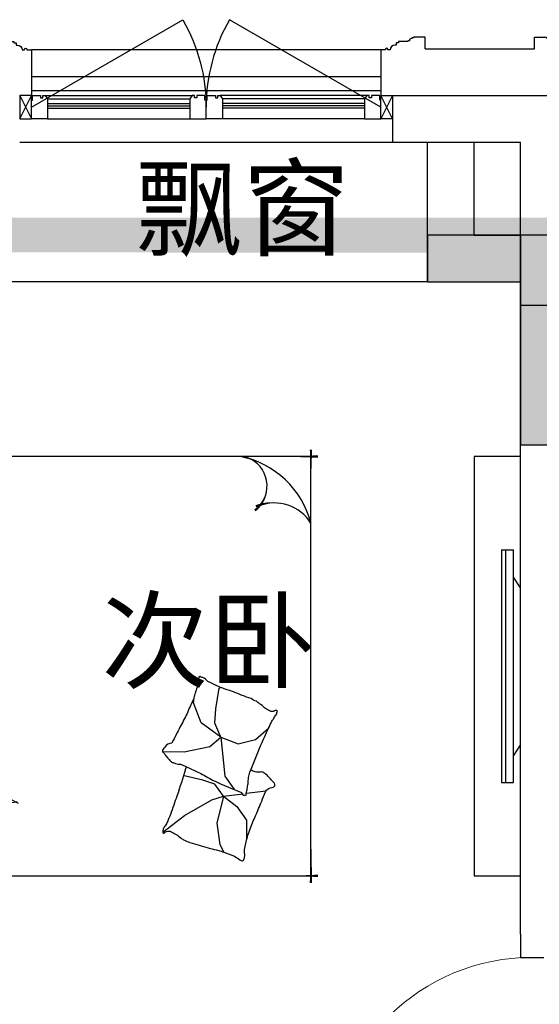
# Model space of a CAD drawing. Header units: millimetres. Extents: x 296296 to 297283, y 219875 to 220035.
# Tile 90 of 256: x 296760.04 to 296762.27, y 220019.99 to 220024.21. Entities that reach past the tile are written whole.
import ezdxf

# ---------------------------------------------------------------- set-up
doc = ezdxf.new("R2010")
doc.units = ezdxf.units.MM
for name, pattern in [('185洋房-边套（报建版）-旧规$0$DASH', [0.35, 0.25, -0.1]), ('185洋房-边套（报建版）-旧规$0$洋房户型$0$CONTINOUS', [0]), ('185洋房-边套（报建版）-旧规$0$洋房户型$0$XU-140-SF-N1$0$DASH', [0.35, 0.25, -0.1])]:
    doc.linetypes.add(name, pattern=pattern)
doc.layers.add('面积-计容-住宅-1', color=1, linetype='Continuous', lineweight=0)
doc.styles.get("Standard").update_dxf_attribs({"font": 'arial.ttf'})

# ---------------------------------------------------------------- blocks, each defined once
blk = doc.blocks.new('wy53eu64i765i57i78i')
blk.add_hatch(color=253).paths.add_polyline_path([(955174.855397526, 192158.4376811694), (955174.855397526, 191458.4376817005), (955674.8551686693, 191458.4376817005), (955674.855229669, 191658.4384500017), (955374.8554381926, 191658.4384500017), (955374.855519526, 192358.4376811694), (954774.855165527, 192358.4376787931), (954774.855165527, 192158.4376787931)])
at = {"color": 253}
blk.add_lwpolyline([(955174.855397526, 192158.4376811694), (955174.855397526, 191458.4376817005), (955674.8551686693, 191458.4376817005), (955674.855229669, 191658.4384500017), (955374.8554381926, 191658.4384500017), (955374.855519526, 192358.4376811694), (954774.855165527, 192358.4376787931), (954774.855165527, 192158.4376787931), (955174.855397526, 192158.4376811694)], close=True, dxfattribs=at)
blk = doc.blocks.new('4uyh5uj6kj67j75rykjtuk7tsik76ykj')
at = {"color": 253}
for s, p in [('飘窗', (810721, 434306)), ('次卧', (810575.5, 432449))]:
    blk.add_text(s, height=337.5886524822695, dxfattribs=at).set_placement(p)
blk = doc.blocks.new('185洋房-边套（报建版）-旧规$0$洋房户型$0$11A$C643C1FD2')
at = {"color": 253}
for points in [[(28.00162752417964, 342.6770962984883, -0.2633679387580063), (0.0515171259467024, 361.4657623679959, -0.494818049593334), (9.22300753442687, 380.2089987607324, -0.049224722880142), (26.89366485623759, 381.9528907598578, -0.0368308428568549), (50.53589313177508, 380.2089987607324, -0.0318926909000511), (88.513958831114, 372.0737317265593, 0.0357819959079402), (122.4282498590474, 365.0841070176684, 0.0329412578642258), (212.0899194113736, 359.1705537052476, 0.0265644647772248), (323.3170857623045, 365.0841070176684, 0.0179054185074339), (360.8313586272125, 370.4487565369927, -0.0333974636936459), (381.0393698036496, 372.7026747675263, -0.0320396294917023), (418.1219118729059, 371.9701745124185, 0.018441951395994), (482.4437609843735, 368.9494421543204, 0.0108372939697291), (547.20722402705, 369.7023622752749, 0.0146238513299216), (595.1154809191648, 372.7026747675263, 0.1112493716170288), (617.6622878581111, 380.009099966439, -0.1537083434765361), (634.5505437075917, 383.9622313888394, -0.0764444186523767), (641.9869964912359, 382.2391803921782, -0.215512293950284), (643.9398537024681, 380.2089987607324, -0.5858582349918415), (641.2773915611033, 377.1638927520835, 0.3634893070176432), (636.428366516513, 374.5792910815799, 0.1917162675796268), (636.3710470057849, 363.0441536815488, -0.1296753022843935), (638.3061893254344, 346.4303289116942, -0.0173502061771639), (635.3064320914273, 329.6262630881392, 0.0193256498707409), (632.6727208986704, 314.5282753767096, 0.0188175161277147), (626.0583722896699, 246.1461785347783, 0.0218280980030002), (625.1612337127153, 186.9199199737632, 0.0062041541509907), (626.5468691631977, 153.0692459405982, 0.0019630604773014), (632.6727208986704, 46.17539165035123, 0.0283408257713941), (636.9498540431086, 10.04676229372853, -0.1170135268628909), (636.428366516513, 1.137023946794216, -0.3660599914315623), (634.9992988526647, 0.2057491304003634, -0.0397304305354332), (621.4055880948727, 3.013640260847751, -0.0483088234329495), (607.6671159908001, 8.49546699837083, 0.0629807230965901), (596.9933037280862, 12.39658056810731, 0.0405796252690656), (573.5959727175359, 15.7771522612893, 0.0143450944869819), (506.85604535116, 18.02642949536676, 0.0054844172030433), (381.4113608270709, 17.27782013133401, 0.0071527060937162), (285.2684470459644, 14.27319686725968, 0.0087615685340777), (242.7241944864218, 11.586396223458, -0.0081531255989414), (197.0090114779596, 8.643489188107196, -0.062510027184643), (139.879690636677, 13.04411358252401, 0.078669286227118), (94.29284231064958, 15.08410701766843, 0.0478250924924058), (71.93141105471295, 10.36764307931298, -0.0344939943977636), (41.1465831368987, 3.013640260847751, -0.0235713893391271), (15.81139786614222, -8.1299222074e-06, -0.5102284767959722), (14.85667191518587, 1.137023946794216), (22.36815910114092, 31.16260241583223), (43.02460189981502, 113.7327313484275, 0.0730409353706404), (44.97563112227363, 133.3135636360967, 0.0233051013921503), (39.26876032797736, 194.4262439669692, 0.0182988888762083), (35.19884174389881, 217.2706755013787, -0.0109698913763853), (27.85368260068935, 255.2657693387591, -0.0422811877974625), (24.94686314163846, 289.579173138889, -0.0272005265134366), (27.85368260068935, 342.9727865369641)], [(501.8616993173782, 368.8804882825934, 0.0278421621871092), (478.0799251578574, 358.2673156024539, 0.0486850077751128), (465.5431597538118, 350.1835615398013, 0.0236664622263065), (437.6198862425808, 325.8245057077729, 0.0312234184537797), (418.5966097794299, 305.1453350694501, 0.0468009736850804), (413.4886008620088, 297.4792006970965, 0.023190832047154), (405.4516541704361, 280.7496055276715)], [(583.8483481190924, 374.5792910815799, 0.0881531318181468), (549.3185234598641, 371.0355364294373, 0.0881531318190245), (518.1231781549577, 355.8132692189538, 0.0775471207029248), (496.4769416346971, 334.2011149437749, 0.077547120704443), (482.4437609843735, 307.0218101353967)], [(118.3913605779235, 15.79728258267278, 0.0097294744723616), (145.6801728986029, 24.82911724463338, 0.009729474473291), (172.5969230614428, 34.91583502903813, 0.0079705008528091), (194.3418602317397, 43.95450188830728, 0.0079705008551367), (215.7876314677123, 53.68171564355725)]]:
    blk.add_lwpolyline(points, format="xyb", dxfattribs=at)
blk = doc.blocks.new('185洋房-边套（报建版）-旧规$0$洋房户型$0$11A$C5A527934')
at = {"color": 253}
for p, q in [((122.7863028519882, 492.3297854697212), (194.0422210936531, 398.7701386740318)), ((469.082148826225, 493.1734273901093), (467.2889541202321, 399.6312042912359)), ((194.0422210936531, 398.7701386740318), (261.6452530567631, 281.4336128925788)), ((347.0384173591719, 320.5457457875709), (364.8287260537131, 400.5479455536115)), ((467.2889541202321, 399.6312042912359), (490.5114477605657, 289.7861020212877)), ((592.6898554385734, 326.9167924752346), (677.8384109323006, 360.9532905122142)), ((677.8384109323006, 360.9532905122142), (699.5126560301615, 357.8590980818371)), ((329.248285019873, 268.9888375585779), (347.0384173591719, 320.5457457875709)), ((530.7634408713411, 243.3727071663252), (592.6898554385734, 326.9167924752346)), ((162.0198065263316, 260.0996760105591), (69.51041293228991, 247.6549006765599)), ((277.656460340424, 231.6545115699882), (162.0198065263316, 260.0996760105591)), ((261.6452530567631, 281.4336128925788), (277.656460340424, 231.6545115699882)), ((277.656460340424, 231.6545115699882), (329.248285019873, 268.9888375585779)), ((490.5114477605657, 289.7861020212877), (530.7634408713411, 243.3727071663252)), ((530.7634408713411, 243.3727071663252), (591.1416068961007, 268.1265008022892)), ((591.1416068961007, 268.1265008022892), (653.0678451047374, 265.0323083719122)), ((653.0678451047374, 265.0323083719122), (741.3128976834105, 249.5610920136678)), ((69.51041293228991, 247.6549006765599), (37.09750266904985, 229.6184736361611)), ((277.656460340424, 231.6545115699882), (233.1808649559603, 174.7640555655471)), ((277.656460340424, 231.6545115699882), (288.2512753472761, 146.9533973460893)), ((363.562474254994, 226.3543945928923), (318.6659118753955, 193.8651198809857)), ((530.7634408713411, 243.3727071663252), (363.562474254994, 226.3543945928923)), ((530.7634408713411, 243.3727071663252), (502.8965543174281, 169.1111991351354)), ((741.3128976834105, 249.5610920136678), (744.2826452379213, 243.7632998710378)), ((233.1808649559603, 174.7640555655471), (174.4729873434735, 132.0963089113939)), ((318.6659118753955, 193.8651198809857), (307.8287011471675, 186.1295117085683)), ((502.8965543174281, 169.1111991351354), (521.4744786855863, 94.8498182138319)), ((174.4729873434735, 132.0963089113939), (90.85874809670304, 132.0963089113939)), ((289.9070901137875, 133.7158508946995), (300.5571840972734, 48.57280439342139)), ((521.4744786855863, 94.8498182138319), (569.7114051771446, 38.53747242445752))]:
    blk.add_line(p, q, dxfattribs=at)
blk.add_lwpolyline([(405.0356356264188, 391.5003112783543, -0.0256263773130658), (394.5934741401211, 394.0405346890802, -0.0108003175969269), (278.209239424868, 431.5106167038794, -0.0045599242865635), (199.4338971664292, 459.5707737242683, -0.0112502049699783), (167.8769151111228, 471.9491266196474, -0.0693939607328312), (150.9364112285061, 481.9861399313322, 0.0797562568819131), (135.9971100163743, 490.4264496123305, 0.1063994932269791), (122.7863028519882, 492.3297854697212, 0.3286420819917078), (119.1773717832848, 489.2655320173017, 0.2995467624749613), (121.3153486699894, 483.4137400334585, -0.1899166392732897), (126.2542959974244, 475.4833428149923, -0.0335175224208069), (127.3176843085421, 466.2475801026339, -0.0756271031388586), (126.8906863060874, 462.1304654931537, -0.0534886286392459), (124.2209201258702, 455.063051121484, -0.0178378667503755), (113.3135905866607, 435.2732662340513, -0.0383935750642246), (97.84424402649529, 413.4275901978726, 0.0595290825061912), (88.45066338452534, 398.9000875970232, 0.0359425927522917), (78.95537845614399, 375.3470172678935, 0.011245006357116), (55.85925023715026, 297.6302435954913, 0.0062027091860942), (46.61283075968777, 262.009805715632, -0.010783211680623), (41.10622010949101, 241.5682398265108, -0.0194848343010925), (37.09750266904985, 229.6184736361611, -0.0050616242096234), (19.43351800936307, 184.4461909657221, -0.1013919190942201), (4.367418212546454, 161.6979340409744, 0.2237680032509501), (2.24386440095e-05, 149.6127858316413, 0.2555795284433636), (2.805489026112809, 145.4583129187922, 0.0815627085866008), (16.92475666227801, 140.8788286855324, 0.0718052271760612), (32.32184490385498, 140.7632261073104, -0.0699853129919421), (48.11559286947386, 140.7018463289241, -0.0354599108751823), (101.6783004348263, 129.0320565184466, -0.0294323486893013), (163.8247328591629, 106.7504570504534, -0.0015539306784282), (193.8273851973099, 93.84524431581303, 0.0015200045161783), (224.4987916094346, 80.64991030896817, 0.004735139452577), (256.237719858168, 67.46336765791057, -0.0038204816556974), (295.604757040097, 51.19196171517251, -0.2960011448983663), (315.3198151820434, 22.10359100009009, 0.6497743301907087), (334.6137799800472, 13.98520612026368, 0.0231899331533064), (338.6621444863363, 18.15789371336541, -0.0288000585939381), (341.960333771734, 21.48196777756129, -0.0057266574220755), (347.8876233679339, 26.68343014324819, 0.0043580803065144), (355.6948428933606, 33.49688085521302, 0.0275279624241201), (370.9950301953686, 48.67188713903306, 0.0462141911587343), (378.6929041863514, 58.96571177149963, 0.194121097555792), (381.2113511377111, 73.97301234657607, -0.1337189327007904), (382.2652226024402, 95.61669339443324, -0.0057790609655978), (388.9653815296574, 115.431317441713, -0.0088817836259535)], format="xyb", dxfattribs=at)
blk.add_lwpolyline([(770.2698468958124, 299.0561550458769, 0.1013919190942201), (787.0352203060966, 320.5827156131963, -0.2237680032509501), (792.3160632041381, 332.2975630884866, -0.2555795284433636), (789.8372789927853, 336.6548462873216, -0.0815627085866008), (776.1105519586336, 342.3030636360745, -0.0718052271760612), (760.7676185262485, 343.5984725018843, 0.0699853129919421), (745.0250362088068, 344.8702209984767, 0.0354599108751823), (692.5143547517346, 360.6111221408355, 0.0294323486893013), (632.2585668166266, 387.5905357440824, 0.0015539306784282), (603.3333250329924, 402.757409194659, -0.0015200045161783), (573.7635334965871, 418.2648087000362, -0.004735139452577), (543.1286866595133, 433.8452654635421, 0.0038204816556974), (505.1246174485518, 453.0861851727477, 0.2960011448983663), (487.6971029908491, 483.6000929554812, 0.265444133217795), (469.082148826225, 493.1734273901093, -0.0231899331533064), (464.7258680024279, 489.3233112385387, 0.0288000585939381), (461.1825995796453, 486.2618132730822, 0.0057266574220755), (454.8740680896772, 481.5299634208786, -0.0043580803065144), (446.5675822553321, 475.3349589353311, -0.0275279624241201), (430.149279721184, 461.3773126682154, -0.0462141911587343), (421.6850562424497, 451.7037915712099, -0.194121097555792), (418.0237477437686, 436.9336708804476, 0.1337189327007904), (415.3140452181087, 415.4344363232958, 0.0115049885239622), (398.5551213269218, 377.3189803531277, 0.0088817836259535), (374.8533441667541, 328.8747350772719, 0.0124257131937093), (341.4359616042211, 267.358714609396, -0.0336123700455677), (330.0450882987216, 244.0923795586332), (309.3242681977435, 193.4073047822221), (293.3396342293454, 154.3073867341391, 0.2243410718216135), (280.2644931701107, 142.336453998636, -0.7227715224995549), (280.1118582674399, 134.362428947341, -0.1035130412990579), (283.475598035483, 133.9159818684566, 0.0534647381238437), (289.9907356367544, 133.7042395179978, 0.0301092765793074), (310.7412826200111, 129.5083340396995, -0.0314364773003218), (330.6279829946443, 125.5419687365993, -0.0532399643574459), (344.2355694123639, 125.1658530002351, 0.0551795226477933), (357.3661006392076, 124.7520930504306, 0.0562710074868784), (380.1486569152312, 118.8334074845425, 0.0108003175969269), (493.3185365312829, 72.55300682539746, 0.0045599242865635), (569.7114051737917, 38.53747242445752, 0.0112502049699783), (600.2267866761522, 23.7767736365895, 0.0693939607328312), (616.3481453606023, 12.47084147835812, -0.0797562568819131), (630.5965715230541, 2.91030277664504, -0.1063994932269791), (643.622630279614, -7.6228861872e-06, -0.3286420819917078), (647.45581179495, 2.778616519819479, -0.2995467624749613), (645.7726487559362, 8.777064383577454, 0.1899166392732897), (641.4560746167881, 17.06268979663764, 0.0335175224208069), (641.103711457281, 26.35278924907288, 0.0756271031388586), (641.8450193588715, 30.42506412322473, 0.0534886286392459), (645.0486305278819, 37.26705745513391, 0.0178378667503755), (657.4407085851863, 56.16260785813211, 0.0383935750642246), (674.5389620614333, 76.75833489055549, -0.0595290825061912), (685.0184041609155, 90.52310813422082, -0.0359425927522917), (696.2910374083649, 113.2791029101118, -0.011245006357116), (725.2760093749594, 188.9969967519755, -0.0062027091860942), (737.2254412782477, 223.8039349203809, 0.010783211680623), (744.2826452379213, 243.7632998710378, 0.0194848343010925), (749.1954882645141, 255.370655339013, 0.0050616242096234)], format="xyb", close=True, dxfattribs=at)
blk = doc.blocks.new('185洋房-边套（报建版）-旧规$0$洋房户型$0$11cdx床头灯2.0')
at = {"color": 253}
for p, q in [((0, 121.9930754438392), (0, 164.8358911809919)), ((-22.36753262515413, 36.55522483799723), (-61.20316116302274, 100.0242339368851)), ((-6.675826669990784, 42.33230819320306), (-18.26673075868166, 115.8317782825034)), ((10.03221337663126, 41.66468136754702), (27.45064381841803, 114.0049844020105)), ((25.21293987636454, 34.65398449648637), (68.98890671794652, 94.82196510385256)), ((-34.65398450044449, 25.21293987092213), (-94.82196508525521, 68.98890669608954)), ((36.55522483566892, 22.36753262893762), (100.0242339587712, 61.20316118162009)), ((-121.9930754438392, 0), (-164.8358911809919, 0)), ((-41.66468137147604, 10.0322133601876), (-114.0049843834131, 27.45064379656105)), ((-19.46074865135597, 0), (-38.24746614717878, 0)), ((0, 19.46074865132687), (0, 38.24746614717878)), ((19.46074865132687, 0), (38.24746614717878, 0)), ((42.33230819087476, 6.675826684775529), (115.8317783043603, 18.26673077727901)), ((121.9930754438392, 0), (164.8358911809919, 0)), ((-42.33230818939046, -6.675826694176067), (-115.831778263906, -18.26673078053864)), ((-36.55522482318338, -22.36753264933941), (-100.0242339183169, -61.20316118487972)), ((-25.21293984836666, -34.65398451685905), (-68.9889066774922, -94.82196510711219)), ((-27.26200928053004, -114.0502396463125), (-9.963274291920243, -41.68122052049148)), ((0, -19.46074865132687), (0, -38.24746614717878)), ((62.58618011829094, -99.16473352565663), (22.87297582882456, -36.24110863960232)), ((34.65398451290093, -25.21293985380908), (96.00410843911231, -67.33413310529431)), ((41.66468137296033, -10.03221335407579), (114.3802456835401, -25.8424789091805)), ((18.72336690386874, -113.8760766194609), (6.952890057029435, -42.28768495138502)), ((0, -121.9930754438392), (0, -164.8358911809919))]:
    blk.add_line(p, q, dxfattribs=at)
for points in [[(0, 164.8358911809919), (0, 121.9930754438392)], [(-164.8358911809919, 0), (-121.9930754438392, 0)], [(164.8358911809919, 0), (122.0982539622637, -1.711093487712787)], [(0, -164.8358911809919), (0, -121.9930754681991)]]:
    blk.add_lwpolyline(points, dxfattribs=at)
for radius in [42.85546614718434, 38.24746614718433]:
    blk.add_circle((0, 0), radius, dxfattribs=at)
for centre, start, end in [((-55.65763585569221, 60.34635381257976), 97.98094052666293, 167.5444984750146), ((-28.32740078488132, 77.05201628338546), 75.48094052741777, 145.0444984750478), ((3.315424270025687, 82.02720775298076), 52.98094052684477, 122.5444984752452), ((34.45350603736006, 74.51450042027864), 30.48094052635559, 100.0444984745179), ((60.34635383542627, 55.6576358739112), 7.980940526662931, 77.54449847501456), ((-74.51450040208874, 34.45350601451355), 120.4809405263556, 190.0444984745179), ((77.05201630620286, 28.32740080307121), 345.4809405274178, 55.04449847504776), ((-82.02720773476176, 3.315424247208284), 142.9809405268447, 212.5444984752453), ((82.02720777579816, -3.315424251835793), 322.9809405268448, 32.54449847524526), ((-77.05201626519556, -28.32740080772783), 165.4809405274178, 235.0444984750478), ((74.51450044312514, -34.45350601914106), 300.4809405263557, 10.04449847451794), ((-60.34635379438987, -55.65763587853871), 187.9809405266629, 257.5444984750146), ((55.65763589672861, -60.34635381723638), 277.9809405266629, 347.5444984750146), ((-34.45350599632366, -74.51450042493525), 210.4809405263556, 280.044498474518), ((-3.31542422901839, -82.02720775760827), 232.9809405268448, 302.5444984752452), ((28.32740082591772, -77.05201628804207), 255.4809405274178, 325.0444984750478)]:
    blk.add_arc(centre, 40.1031497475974, start, end, dxfattribs=at)
blk = doc.blocks.new('*U1093')
at = {"color": 253}
for p, q in [((-900, 0), (-1350, 0)), ((-1350, 0), (-1350, -450)), ((-1350, 0), (1350, 0)), ((900, 0), (-900, 0)), ((-900, 0), (-900, -2100)), ((-900, -450), (-900, 0)), ((900, -2100), (900, 0)), ((900, -450), (900, 0)), ((900, 0), (1350, 0)), ((1350, 0), (1350, -450)), ((-1330, -50), (-1330, -430)), ((-920, -430), (-920, -50)), ((900, -52.37141133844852), (-900, -52.37141133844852)), ((920, -430), (920, -50)), ((1330, -50), (1330, -430)), ((-1350, -450), (-900, -450)), ((-1330, -430), (-920, -430)), ((1350, -450), (900, -450)), ((1330, -430), (920, -430)), ((-900, -2100), (900, -2100))]:
    blk.add_line(p, q, dxfattribs=at)
at = {"color": 253, "linetype": '185洋房-边套（报建版）-旧规$0$洋房户型$0$CONTINOUS', "ltscale": 2.5}
blk.add_line((900, -494.0539780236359), (-129.6384496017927, -493.6936342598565), dxfattribs=at)
at = {"color": 253}
for points in [[(-1300, -20), (-1300, -50), (-1330, -50)], [(-950, -20), (-1300, -20)], [(-950, -20), (-950, -50), (-920, -50)], [(950, -20), (950, -50), (920, -50)], [(950, -20), (1300, -20)], [(1300, -20), (1300, -50), (1330, -50)]]:
    blk.add_lwpolyline(points, dxfattribs=at)
for points in [[(-1350, -332.5829230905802, 0, 18, 0), (-1350, -478.5486145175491, 10, 10, 0)], [(1350, -332.5829230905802, 0, 18, 0), (1350, -478.5486145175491, 10, 10, 0)], [(-900, -349.7433749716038, 0, 10, 0), (-900, -477.732901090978, 10, 10, 0)], [(900, -349.7433749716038, 0, 10, 0), (900, -477.732901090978, 10, 10, 0)], [(-1380.642982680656, -450, 10, 0, 0), (-1202.928873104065, -450, 10, 10, 0)], [(-873.3039343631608, -450, 18, 0, 0), (-1032.485541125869, -450, 10, 10, 0)], [(873.3039343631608, -450, 18, 0, 0), (1032.485541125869, -450, 10, 10, 0)], [(1380.642982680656, -450, 10, 0, 0), (1202.928873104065, -450, 10, 10, 0)], [(668.4798599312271, -1858.974266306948, 10, 0, 0.3742418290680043), (834.35406832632, -1895.367973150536, 10, 10, -2.215859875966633)], [(686.134763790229, -1863.698682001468, 10, 0, -0.1770186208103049), (693.2691898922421, -1995.667389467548, 10, 10, 2.215859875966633)], [(900, -1958.516598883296, 0, 10, 0), (900, -2130, 10, 10, 0)], [(-900, -2005.373558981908, 0, 10, 0), (-900, -2130, 10, 10, 0)], [(-658.2516379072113, -2100, 0, 10, 0), (-930, -2100, 10, 10, 0)], [(775.3735589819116, -2100, 0, 10, 0), (930, -2100, 10, 10, 0)]]:
    blk.add_lwpolyline(points, format="xyseb", dxfattribs=at)
at = {"color": 253, "linetype": '185洋房-边套（报建版）-旧规$0$洋房户型$0$CONTINOUS', "ltscale": 2.5}
for centre, radius, start, end in [((-128.8583196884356, -1775.735626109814), 1282.042229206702, 90.03486480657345, 126.977026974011), ((-10.6178487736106, -1124.520932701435), 641.9571511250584, 100.6846126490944, 154.0789214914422), ((515.9483600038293, -1720.672995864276), 391.6461517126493, 284.3565564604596, 348.6982700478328), ((773.9434106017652, -1781.829325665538), 129.6719098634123, 228.5450077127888, 346.4386693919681), ((519.1637179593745, -1944.946974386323), 181.3429785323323, 301.1833281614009, 22.206194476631)]:
    blk.add_arc(centre, radius, start, end, dxfattribs=at)
at = {"color": 253, "linetype": '185洋房-边套（报建版）-旧规$0$洋房户型$0$XU-140-SF-N1$0$DASH', "ltscale": 2.5}
blk.add_arc((-757.918790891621, -855.2302890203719), 175.8930122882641, 5.188406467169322, 143.8786841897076, dxfattribs=at)
at = {"color": 253, "xscale": -1}
for name, p in [('185洋房-边套（报建版）-旧规$0$洋房户型$0$11cdx床头灯2.0', (-1125, -225)), ('185洋房-边套（报建版）-旧规$0$洋房户型$0$11A$C643C1FD2', (-140.3062636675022, -485.6770544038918))]:
    blk.add_blockref(name, p, dxfattribs=at)
at = {"color": 253}
for name, p in [('185洋房-边套（报建版）-旧规$0$洋房户型$0$11cdx床头灯2.0', (1125, -225)), ('185洋房-边套（报建版）-旧规$0$洋房户型$0$11A$C643C1FD2', (140.3062636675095, -485.6770544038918)), ('185洋房-边套（报建版）-旧规$0$洋房户型$0$11A$C5A527934', (-835.6395401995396, -1956.163217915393))]:
    blk.add_blockref(name, p, dxfattribs=at)
blk = doc.blocks.new('*U1133')
at = {"color": 253}
for p, q in [((81.74266609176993, 1227.285564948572), (31.14089684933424, 1227.28556510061)), ((31.14089620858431, 1109.991018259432), (31.14089684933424, 1227.28556510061)), ((64.69396885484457, 1227.285564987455), (64.69396468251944, 227.2593740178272)), ((81.74266609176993, 1227.285564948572), (81.7426618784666, 227.2593739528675)), ((-3.98270785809e-05, 1063.073199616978), (31.14089619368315, 1109.991018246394)), ((31.14089324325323, 344.5539209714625), (31.14089620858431, 1109.991018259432)), ((-4.22820448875e-05, 391.4717398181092), (-3.98270785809e-05, 1063.073199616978)), ((-4.22820448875e-05, 391.4717398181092), (31.14089324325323, 344.5539209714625)), ((31.1408926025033, 227.259374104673), (31.1408932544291, 344.5539209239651)), ((81.7426618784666, 227.2593739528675), (31.1408926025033, 227.259374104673))]:
    blk.add_line(p, q, dxfattribs=at)
blk.add_lwpolyline([(199.9999588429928, -172.7275289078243), (-4.11570072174e-05, -172.7275289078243), (-4.0790066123e-05, 1627.272469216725), (199.9999588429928, 1627.272469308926)], close=True, dxfattribs=at)
blk = doc.blocks.new('185洋房-边套（报建版）-旧规$0$洋房户型$0$$DorLib2D$00000001')
at = {"color": 253}
for p, q in [((0.45, 0.9750000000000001), (0.5000000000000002, 0.9750000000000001)), ((0.45, 0), (0.45, 0.9750000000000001)), ((0.5, 0), (0.5, 0.9750000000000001)), ((0.5, 0), (0.45, 0))]:
    blk.add_line(p, q, dxfattribs=at)
at = {"color": 253, "lineweight": 13}
blk.add_arc((0.475, 0), 0.975, 91.4692835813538, 180, dxfattribs=at)
blk = doc.blocks.new('185洋房-边套（报建版）-旧规')
at = {"color": 253, "linetype": 'Continuous'}
for p, q in [((4799.999993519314, 12600.00000593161), (4799.999993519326, 13200.00000567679)), ((4799.999993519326, 13200.00000567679), (4999.999993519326, 13200.00000567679)), ((4999.999993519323, 12800.00000593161), (4999.999993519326, 13200.00000567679)), ((4999.999993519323, 12800.00000593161), (5199.999993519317, 12800.00000593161)), ((5199.999993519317, 12800.00000593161), (5199.999993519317, 12600.00000593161)), ((4799.999993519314, 12600.00000593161), (5199.999993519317, 12600.00000593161)), ((5199.999999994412, 12000.00000026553), (5199.999999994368, 12500.00004443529)), ((5199.999999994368, 12500.00004443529), (5399.999999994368, 12500.0000444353)), ((5199.999999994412, 11900.00000026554), (5199.999999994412, 12000.00000026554)), ((5199.999999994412, 9800.000000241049), (5199.999999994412, 11900.00000026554))]:
    blk.add_line(p, q, dxfattribs=at)
at = {"color": 253, "linetype": '185洋房-边套（报建版）-旧规$0$DASH'}
for p, q in [((5199.999999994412, 9800.000000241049), (5199.999999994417, 9699.999999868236)), ((5199.999999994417, 9699.999999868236), (5299.999999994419, 9699.999999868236))]:
    blk.add_line(p, q, dxfattribs=at)
at = {"color": 253}
blk.add_lwpolyline([(4799.999993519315, 12600.00000593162), (2599.999993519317, 12600.00000593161)], dxfattribs=at)
at = {"color": 253, "rotation": 90}
blk.add_blockref('*U1093', (2199.999999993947, 10950.00000026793), dxfattribs=at)
at = {"color": 253, "xscale": -1}
blk.add_blockref('*U1133', (5199.999959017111, 10222.72753006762), dxfattribs=at)
at = {"color": 253, "xscale": -900, "yscale": 900, "zscale": 100, "rotation": 90}
blk.add_blockref('185洋房-边套（报建版）-旧规$0$洋房户型$0$$DorLib2D$00000001', (5249.999999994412, 9249.999999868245), dxfattribs=at)
blk = doc.blocks.new('*U1472')
at = {"color": 253}
for points in [[(30532.70266194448, 9049.579764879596), (30532.70266194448, 8999.579764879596), (30582.70266194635, 8999.579764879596), (30582.70266194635, 9002.579764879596), (30589.70266194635, 9002.579764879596), (30589.70266194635, 9005.57976485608), (30592.70266194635, 9005.57976485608, 0.4142135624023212), (30599.70266194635, 9012.57976485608), (30599.70266194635, 9015.57976485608), (30606.70266194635, 9015.57976485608), (30606.70266194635, 9018.57976485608), (30647.70266285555, 9018.579764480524), (30647.70266279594, 9023.579764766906), (30657.70266273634, 9023.579764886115), (30657.70266261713, 9033.579764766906), (30662.70266350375, 9033.57976482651, 0.4039906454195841), (30682.70266297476, 9054.579764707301), (30692.70266264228, 9054.57976462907), (30692.70266262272, 9052.079764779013, 0.9999999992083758), (30702.70266277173, 9052.079764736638), (30702.7026627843, 9054.57976468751), (30722.70266339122, 9054.57976468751), (30722.70266339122, 9249.579764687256)], [(32412.70266483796, 9049.579764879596), (32412.70266483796, 8999.579764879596), (32362.70266483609, 8999.579764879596), (32362.70266483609, 9002.579764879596), (32355.70266483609, 9002.579764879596), (32355.70266483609, 9005.57976485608), (32352.70266483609, 9005.57976485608, -0.4142135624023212), (32345.70266483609, 9012.57976485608), (32345.70266483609, 9015.57976485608), (32338.70266483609, 9015.57976485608), (32338.70266483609, 9018.57976485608), (32297.70266392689, 9018.579764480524), (32297.7026639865, 9023.579764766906), (32287.7026640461, 9023.579764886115), (32287.70266416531, 9033.579764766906), (32282.70266327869, 9033.57976482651, -0.4039906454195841), (32262.70266380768, 9054.579764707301), (32252.70266414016, 9054.57976462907), (32252.70266415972, 9052.079764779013, -0.9999999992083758), (32242.70266401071, 9052.079764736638), (32242.70266399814, 9054.57976468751), (32222.70266339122, 9054.57976468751), (32222.70266339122, 9249.579764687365)]]:
    blk.add_lwpolyline(points, format="xyb", dxfattribs=at)
blk.add_lwpolyline([(32222.70266339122, 9054.57976468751), (30722.70266339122, 9054.57976468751)], dxfattribs=at)
blk = doc.blocks.new('*U1473')
at = {"color": 253}
for points in [[(31332.70266194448, 9049.579764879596), (31332.70266194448, 8999.579764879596), (31382.70266194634, 8999.579764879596), (31382.70266194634, 9002.579764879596), (31389.70266194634, 9002.579764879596), (31389.70266194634, 9005.57976485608), (31392.70266194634, 9005.57976485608, 0.4142135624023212), (31399.70266194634, 9012.57976485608), (31399.70266194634, 9015.57976485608), (31406.70266194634, 9015.57976485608), (31406.70266194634, 9018.57976485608), (31447.70266285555, 9018.579764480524), (31447.70266279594, 9023.579764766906), (31457.70266273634, 9023.579764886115), (31457.70266261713, 9033.579764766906), (31462.70266350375, 9033.57976482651, 0.4039906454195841), (31482.70266297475, 9054.579764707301), (31492.70266264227, 9054.57976462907), (31492.70266262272, 9052.079764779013, 0.9999999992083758), (31502.70266277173, 9052.079764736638), (31502.7026627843, 9054.57976468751), (31522.70266339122, 9054.57976468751), (31522.70266339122, 9249.579764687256)], [(33012.70266483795, 9049.579764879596), (33012.70266483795, 8999.579764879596), (32962.70266483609, 8999.579764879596), (32962.70266483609, 9002.579764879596), (32955.70266483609, 9002.579764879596), (32955.70266483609, 9005.57976485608), (32952.70266483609, 9005.57976485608, -0.4142135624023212), (32945.70266483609, 9012.57976485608), (32945.70266483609, 9015.57976485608), (32938.70266483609, 9015.57976485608), (32938.70266483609, 9018.57976485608), (32897.70266392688, 9018.579764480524), (32897.7026639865, 9023.579764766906), (32887.70266404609, 9023.579764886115), (32887.7026641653, 9033.579764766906), (32882.70266327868, 9033.57976482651, -0.4039906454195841), (32862.70266380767, 9054.579764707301), (32852.70266414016, 9054.57976462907), (32852.70266415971, 9052.079764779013, -0.9999999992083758), (32842.7026640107, 9052.079764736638), (32842.70266399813, 9054.57976468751), (32822.70266339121, 9054.57976468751), (32822.70266339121, 9249.579764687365)]]:
    blk.add_lwpolyline(points, format="xyb", dxfattribs=at)
blk.add_lwpolyline([(32822.70266339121, 9054.57976468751), (31522.70266339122, 9054.57976468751)], dxfattribs=at)
blk = doc.blocks.new('185标准层外包-边-报建版$0$seyesryhertyheryetrye')
at = {"color": 253}
blk.add_lwpolyline([(22072.70269624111, 23949.57976469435), (22022.70269624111, 23949.57976469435), (22022.70269624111, 23849.57976469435), (22072.70269624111, 23849.57976469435)], close=True, dxfattribs=at)
for points in [[(22022.70269624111, 23849.57976469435), (22072.70269624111, 23949.57976469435)], [(22022.70269624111, 23949.57976469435), (22072.70269732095, 23849.57976468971)]]:
    blk.add_lwpolyline(points, dxfattribs=at)
blk = doc.blocks.new('*U1480')
at = {"color": 253}
for points in [[(7970.00000050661, 814.9999839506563), (7970.00000050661, 899.9999839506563), (7900.00000050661, 899.9999839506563), (7900.00000050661, 819.9999839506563), (7905.00000050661, 819.9999839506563), (7905.00000050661, 799.9999839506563), (7940.00000050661, 799.9999839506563), (7940.00000050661, 809.9999839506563), (7950.00000050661, 809.9999839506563), (7950.00000050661, 799.9999839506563), (7960.00000050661, 799.9999839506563)], [(8580.00000050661, 814.9999839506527), (8580.00000050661, 899.9999839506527), (8650.00000050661, 899.9999839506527), (8650.00000050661, 819.9999839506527), (8645.00000050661, 819.9999839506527), (8645.00000050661, 799.9999839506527), (8610.00000050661, 799.9999839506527), (8610.00000050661, 809.9999839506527), (8600.00000050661, 809.9999839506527), (8600.00000050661, 799.9999839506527), (8590.00000050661, 799.9999839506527)]]:
    blk.add_lwpolyline(points, close=True, dxfattribs=at)
for points in [[(7970.00000050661, 899.9999839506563), (8580.00000050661, 899.9999839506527)], [(7970.00000050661, 854.9999839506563), (8580.00000050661, 854.9999839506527)], [(7970.00000050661, 844.9999839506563), (8580.00000050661, 844.9999839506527)], [(7970.00000050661, 834.9999839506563), (8580.00000050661, 834.9999839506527)], [(7970.00000050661, 814.9999839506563), (8580.00000050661, 814.9999839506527)], [(7960.00000050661, 799.9999839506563), (8590.00000050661, 799.9999839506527)]]:
    blk.add_lwpolyline(points, dxfattribs=at)
blk = doc.blocks.new('185标准层外包-边-报建版')
at = {"color": 253, "linetype": 'Continuous'}
for p, q in [((21272.70266229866, 23849.57979223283), (22022.70269703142, 23849.57980033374)), ((21272.70266229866, 23849.57979223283), (21272.7026644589, 23649.57979223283)), ((21272.7026644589, 23649.57979223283), (21822.70269703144, 23649.57979817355)), ((21822.70269703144, 22949.5798088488), (21822.70269703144, 23649.57979817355)), ((21822.70269703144, 22949.5798088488), (22322.70269703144, 22949.57980884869))]:
    blk.add_line(p, q, dxfattribs=at)
at = {"color": 253}
for points in [[(19722.70266231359, 23799.57975315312), (20372.22171515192, 24174.57975315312, -0.1316524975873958), (20472.70266231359, 23799.57975315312)], [(21222.70266231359, 23799.57975315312), (20573.18360947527, 24174.57975315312, 0.1316524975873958), (20472.70266231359, 23799.57975315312)]]:
    blk.add_lwpolyline(points, format="xyb", dxfattribs=at)
for points in [[(21412.70266364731, 24049.57977569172), (21882.70269489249, 24049.57977569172)], [(21222.70266229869, 23929.57977495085), (19722.70266229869, 23929.57977495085)], [(21222.70266229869, 23869.57977495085), (19722.70266229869, 23869.57977495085)], [(19672.70266445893, 23649.57977495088), (21272.7026644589, 23649.57977387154)]]:
    blk.add_lwpolyline(points, dxfattribs=at)
at = {"color": 253, "xscale": -1, "rotation": 180}
for name, p in [('*U1472', (-11000.00000109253, 33099.15953963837)), ('*U1480', (11822.70267264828, 24649.57973933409))]:
    blk.add_blockref(name, p, dxfattribs=at)
at = {"color": 253, "rotation": 180}
for name, p in [('*U1473', (54895.40535963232, 33099.15953963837)), ('*U1480', (29122.7026736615, 24649.57973933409))]:
    blk.add_blockref(name, p, dxfattribs=at)
at = {"color": 253}
blk.add_blockref('185标准层外包-边-报建版$0$seyesryhertyheryetrye', (-2350.0000230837, -100.000011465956), dxfattribs=at)
at = {"color": 253, "xscale": -1}
blk.add_blockref('185标准层外包-边-报建版$0$seyesryhertyheryetrye', (43295.40535888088, -99.9999906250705), dxfattribs=at)

msp = doc.modelspace()

# ---------------------------------------------------------------- block references
at = {"xscale": 0.001, "yscale": 0.001, "zscale": 0.001}
for name, p in [('4uyh5uj6kj67j75rykjtuk7tsik76ykj', (295949.8135978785, 219588.9300733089)), ('wy53eu64i765i57i78i', (295807.0135978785, 219830.9300733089))]:
    msp.add_blockref(name, p, dxfattribs=at)

# ---------------------------------------------------------------- next in the draw order: block references
msp.add_blockref('185洋房-边套（报建版）-旧规', (296756.9884530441, 220010.4885109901), dxfattribs=at)

# ---------------------------------------------------------------- next in the draw order: linework, layer by layer
at = {"layer": '面积-计容-住宅-1', "const_width": 0.15}
msp.add_lwpolyline([(296768.7884460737, 220021.4885113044), (296764.1884525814, 220021.488510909), (296764.1884528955, 220022.5885109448), (296762.3884527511, 220022.588510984), (296762.3884530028, 220023.2885110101), (296758.9884530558, 220023.2885109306), (296758.9884530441, 220022.6885109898), (296757.4884540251, 220022.6885109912), (296757.4884540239, 220014.9885109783), (296756.8384528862, 220014.9885109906), (296756.8384528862, 220011.5885109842), (296760.688452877, 220011.5885109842), (296760.688452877, 220010.9885109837), (296764.188452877, 220010.9885109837), (296764.188452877, 220012.7385109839), (296769.6884528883, 220012.7385109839), (296769.6884528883, 220012.7385109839), (296773.0884528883, 220012.7385109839), (296773.0884528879, 220017.6885109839), (296769.7884528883, 220017.6885109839), (296769.7884528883, 220020.1885109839), (296770.4884528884, 220020.1885109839), (296770.4884528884, 220021.1885108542), (296768.7884460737, 220021.1885113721)], close=True, dxfattribs=at)

# ---------------------------------------------------------------- next in the draw order: block references
at = {"xscale": 0.001, "yscale": 0.001, "zscale": 0.001}
msp.add_blockref('185标准层外包-边-报建版', (296740.3657503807, 220000.0389312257), dxfattribs=at)

doc.saveas('drawing.dxf')
